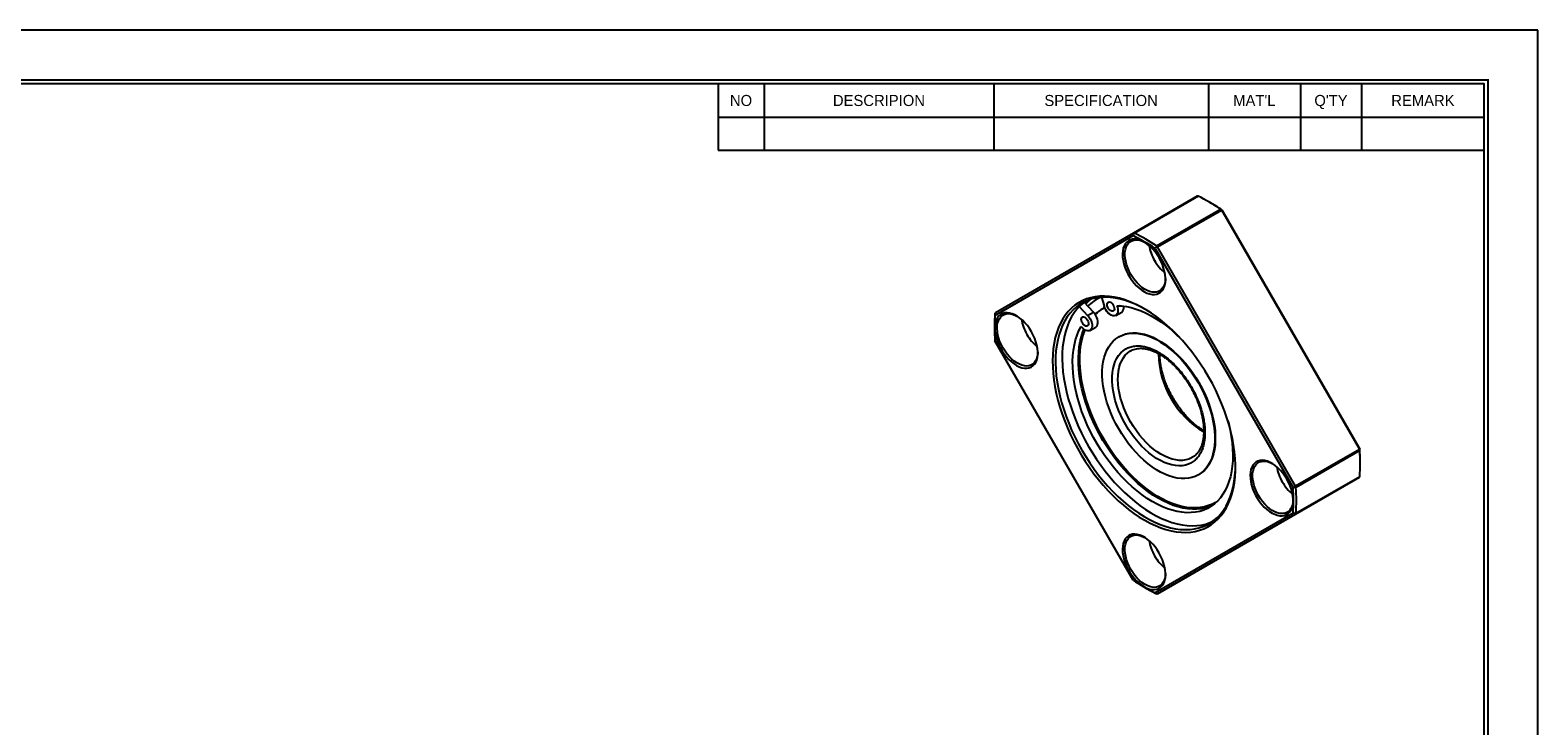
# Model space of a CAD drawing. Header units: millimetres. Extents: x 0 to 554, y 0 to 392.
# Tile 3 of 3: x 187 to 554, y 223 to 392. Entities that reach past the tile are written whole.
import ezdxf
from ezdxf.enums import TextEntityAlignment as Align

# ---------------------------------------------------------------- set-up
doc = ezdxf.new("R2010")
doc.units = ezdxf.units.MM
doc.layers.add('L1', color=7, linetype='CONTINUOUS')
doc.layers.add('OUTLINE', color=7, linetype='CONTINUOUS')

# ---------------------------------------------------------------- blocks, each defined once
blk = doc.blocks.new('표제란')
at = {"layer": 'L1', "color": 0}
for p, q in [((297, 210), (0, 210)), ((297, 0), (297, 210))]:
    blk.add_line(p, q, dxfattribs=at)
at = {"layer": 'L1'}
for p, q in [((190, 203), (190, 194.34)), ((196, 203), (196, 194.34)), ((226, 203), (226, 194.34)), ((254, 203), (254, 194.34)), ((266, 203), (266, 194.34)), ((274, 203), (274, 194.34)), ((190, 198.67), (290, 198.67)), ((190, 194.34), (290, 194.34))]:
    blk.add_line(p, q, dxfattribs=at)
at = {"layer": 'L1', "const_width": 0.25}
blk.add_lwpolyline([(290.5, 6.5), (290.5, 203.5), (10, 203.5), (10, 6.5)], close=True, dxfattribs=at)
at = {"layer": 'L1'}
blk.add_lwpolyline([(290, 7), (290, 203), (10.5, 203), (10.5, 7)], close=True, dxfattribs=at)
for s, p in [('NO', (193, 200.83)), ('DESCRIPION', (211, 200.83)), ('SPECIFICATION', (240, 200.83)), ("MAT'L", (260, 200.83)), ("Q'TY", (270, 200.83)), ('REMARK', (282, 200.83))]:
    blk.add_text(s, height=1.444, dxfattribs=at).set_placement(p, align=Align.MIDDLE_CENTER)
for tag, p in [('필렛', (179.25, 10.9)), ('모따기', (179.25, 8.3))]:
    blk.add_attdef(tag, text='', height=1.15, dxfattribs=at).set_placement(p, align=Align.MIDDLE_LEFT)
at = {"layer": 'OUTLINE', "ltscale": 0.5}
for tag, p, height in [('TITLE', (237.17, 24.41), 2.5), ('도번', (251.18, 15.64), 2.5), ('SCALE', (253.78, 9.55), 1.2), ('DATE', (277.02, 9.51), 1.2)]:
    blk.add_attdef(tag, p, '', height=height, dxfattribs=at)

msp = doc.modelspace()

# ---------------------------------------------------------------- linework, layer by layer
at = {"layer": 'OUTLINE'}
for p, q in [((471.4465, 351.6034), (455.8902, 342.623)), ((471.6704, 351.5926), (456.1141, 342.6122)), ((471.601, 351.6228), (471.4465, 351.6034)), ((474.7389, 349.9365), (474.3854, 350.1407)), ((461.5322, 339.4844), (477.0885, 348.4648)), ((461.7561, 339.2366), (477.3125, 348.2171)), ((477.3125, 348.2171), (477.2436, 348.3654)), ((477.3125, 348.2171), (510.9465, 289.9612)), ((477.416, 348.2768), (511.05, 290.021)), ((422.1526, 322.563), (455.7866, 341.9858)), ((455.8902, 342.623), (422.2561, 323.2001)), ((455.8902, 342.623), (455.9591, 342.5928)), ((461.1526, 338.8881), (494.7866, 280.6323)), ((461.6016, 339.3355), (461.7561, 339.2366)), ((495.3902, 280.9807), (461.7561, 339.2366)), ((448.1101, 326.9718), (448.7293, 324.8879)), ((442.6892, 324.7316), (444.7294, 322.578)), ((446.1436, 323.3944), (443.8823, 325.7815)), ((444.7294, 322.578), (446.1436, 323.3944)), ((451.6124, 322.5611), (453.0267, 323.3775)), ((451.9957, 324.5646), (451.8902, 324.9198)), ((452.5756, 324.8993), (451.9957, 324.5646)), ((422.0536, 319.9302), (422.0536, 319.5219)), ((422.1621, 323.0759), (422.2561, 323.2001)), ((443.1216, 319.8561), (443.3764, 319.5871)), ((445.3028, 318.9174), (446.717, 319.7338)), ((455.7866, 258.1108), (422.1526, 316.3666)), ((452.436, 317.4169), (452.3059, 317.3418)), ((455.1743, 313.9169), (455.2128, 313.9394)), ((470.2116, 287.9579), (470.1539, 287.9251)), ((510.9465, 289.9612), (495.3902, 280.9807)), ((511.0491, 289.6434), (495.4928, 280.6629)), ((511.0405, 289.8274), (510.9465, 289.9612)), ((511.149, 286.4574), (511.149, 286.8656)), ((471.7043, 283.7391), (471.8344, 283.8142)), ((510.9465, 283.1874), (477.3125, 263.7646)), ((495.3902, 274.2069), (510.9465, 283.1874)), ((495.4928, 274.4063), (511.0491, 283.3868)), ((510.9465, 283.1874), (511.0405, 283.3116)), ((495.3985, 280.7975), (495.3902, 280.9807)), ((494.7866, 274.4358), (461.1526, 255.013)), ((461.7561, 254.7841), (495.3902, 274.2069)), ((495.3985, 274.2817), (495.3902, 274.2069)), ((477.3125, 263.7646), (461.7561, 254.7841)), ((458.4637, 256.451), (458.8172, 256.2469)), ((461.7561, 254.7841), (461.6016, 254.7648))]:
    msp.add_line(p, q, dxfattribs=at)
at = {"layer": 'OUTLINE', "flags": 128}
for points in [[(462.1695, 336.5638), (461.6868, 337.3351), (461.1553, 338.0624), (460.5831, 338.7345), (459.9788, 339.3414), (459.3517, 339.8737), (458.7112, 340.3235), (458.0671, 340.6839), (457.429, 340.9495), (456.8068, 341.1161), (456.2097, 341.1814), (455.6469, 341.1443), (455.1269, 341.0054), (454.6575, 340.7668), (454.246, 340.432), (453.8984, 340.0063), (453.6202, 339.4959), (453.4154, 338.9088), (453.2873, 338.2536), (453.2378, 337.5405), (453.2675, 336.7802), (453.3761, 335.9842), (453.562, 335.1647), (453.8222, 334.3339), (454.1528, 333.5045), (454.5489, 332.6892), (455.0045, 331.9002), (455.5125, 331.1495), (456.0654, 330.4484), (456.6548, 329.8077), (457.2716, 329.2371), (457.9066, 328.7451), (458.5502, 328.3392), (459.1925, 328.0256), (459.8238, 327.8091), (460.4347, 327.6929), (461.0157, 327.6788), (461.5582, 327.7669), (462.0538, 327.9561), (462.4951, 328.2433), (462.8753, 328.6243), (463.1888, 329.0932), (463.4308, 329.643), (463.5975, 330.2653), (463.6865, 330.9508), (463.6964, 331.6889), (463.6271, 332.4685), (463.4796, 333.2778), (463.2562, 334.1046), (462.9602, 334.9362), (462.5961, 335.7601), (462.1695, 336.5638)], [(455.2523, 332.5693), (454.8412, 333.345), (454.4918, 334.1404), (454.2096, 334.9428), (453.9991, 335.7397), (453.8635, 336.5185), (453.805, 337.2669), (453.8245, 337.9731), (453.9217, 338.6259), (454.0952, 339.2151), (454.342, 339.7313), (454.6584, 340.1665), (455.0394, 340.5137), (455.479, 340.7675), (455.9701, 340.9239), (456.5051, 340.9805), (457.0756, 340.9362), (457.6725, 340.7919), (458.2865, 340.5497), (458.6136, 340.384)], [(463.7001, 331.573), (463.6801, 331.2078), (463.5828, 330.5549), (463.4094, 329.9658), (463.1625, 329.4495), (462.8461, 329.0143), (462.4651, 328.6671), (462.0256, 328.4133), (461.5345, 328.2569), (460.9994, 328.2004), (460.429, 328.2446), (459.832, 328.389), (459.2181, 328.6311), (458.5968, 328.9672), (457.978, 329.392), (457.3713, 329.8988), (456.7865, 330.4796), (456.2327, 331.1252), (455.7185, 331.8254), (455.2523, 332.5693)], [(474.2196, 307.5947), (473.2681, 309.18), (472.2656, 310.7285), (471.2156, 312.2348), (470.1216, 313.6938), (468.9874, 315.1004), (467.817, 316.4498), (466.6144, 317.7373), (465.3837, 318.9585), (464.1291, 320.1091), (462.8551, 321.1853), (461.5659, 322.1833), (460.2661, 323.0996), (458.96, 323.9311), (457.6523, 324.675), (456.3474, 325.3286), (455.0498, 325.8897), (453.764, 326.3564), (452.4944, 326.7271), (451.2454, 327.0005), (450.0213, 327.1756), (448.8264, 327.2519), (447.6646, 327.2291), (446.5402, 327.1072), (445.4568, 326.8867), (444.4183, 326.5683), (443.4283, 326.1532), (442.4901, 325.6428), (441.6069, 325.0388), (440.782, 324.3433), (440.0179, 323.5587), (439.3175, 322.6877), (438.6831, 321.7334), (438.117, 320.6989), (437.6209, 319.588), (437.1968, 318.4043), (436.846, 317.152), (436.5697, 315.8355), (436.3689, 314.4591), (436.2443, 313.0278), (436.1963, 311.5463), (436.2251, 310.0199), (436.3306, 308.4538), (436.5124, 306.8533), (436.7699, 305.2241), (437.1022, 303.5717), (437.5081, 301.9018), (437.9863, 300.2201), (438.5351, 298.5326), (439.1527, 296.8449), (439.8368, 295.1629), (440.5851, 293.4924), (441.3951, 291.8392), (442.264, 290.2089), (443.1887, 288.6073), (444.1661, 287.0397), (445.1928, 285.5116), (446.2653, 284.0283), (447.3799, 282.5949), (448.5327, 281.2163), (449.7197, 279.8973), (450.9369, 278.6424), (452.1801, 277.456), (453.4449, 276.3421), (454.7271, 275.3046), (456.0221, 274.347), (457.3256, 273.4727), (458.6331, 272.6847), (459.94, 271.9856), (461.2418, 271.378), (462.534, 270.8639), (463.8123, 270.445), (465.0721, 270.1228), (466.3092, 269.8985), (467.5192, 269.7727), (468.6981, 269.746), (469.8417, 269.8184), (470.9461, 269.9896), (472.0074, 270.2592), (473.0221, 270.6261), (473.9867, 271.089), (474.8977, 271.6465), (475.7522, 272.2965), (476.547, 273.0369), (477.2795, 273.865), (477.9472, 274.7781), (478.5478, 275.7729), (479.0791, 276.8461), (479.5394, 277.9939), (479.9271, 279.2124), (480.2407, 280.4974), (480.4794, 281.8444), (480.6421, 283.2489), (480.7285, 284.7059), (480.7381, 286.2105), (480.6709, 287.7574), (480.5272, 289.3414), (480.3075, 290.9569), (480.0125, 292.5984), (479.6432, 294.2603), (479.2009, 295.9368), (478.6872, 297.6221), (478.1038, 299.3105), (477.4526, 300.996), (476.7361, 302.673), (475.9566, 304.3356), (475.1168, 305.978), (474.2196, 307.5947)], [(458.6507, 324.1151), (457.849, 324.5537), (456.5534, 325.1905), (455.2658, 325.7344), (453.9907, 326.1833), (452.7325, 326.5356), (451.4958, 326.7902), (450.2848, 326.9462), (449.1038, 327.0029), (447.9569, 326.9602), (446.8482, 326.8183), (445.7816, 326.5777), (444.7607, 326.2391), (443.7893, 325.8038), (442.8706, 325.2733), (442.008, 324.6495), (441.2045, 323.9345), (440.4629, 323.1309), (439.7857, 322.2416), (439.1754, 321.2695), (438.6341, 320.2182), (438.1638, 319.0913), (437.766, 317.8928), (437.4422, 316.6269), (437.1934, 315.298), (437.0207, 313.9109), (436.9245, 312.4703), (436.9053, 310.9814), (436.963, 309.4493), (437.0975, 307.8795), (437.3083, 306.2775), (437.5947, 304.6489), (437.9557, 302.9994), (438.39, 301.3348), (438.896, 299.6609), (439.4721, 297.9837), (440.1161, 296.309), (440.8258, 294.6428), (441.5987, 292.9907), (442.4321, 291.3588), (443.3232, 289.7527), (444.2686, 288.178), (445.2652, 286.6402), (446.3094, 285.1449), (447.3975, 283.6972), (448.5258, 282.3021), (449.6903, 280.9647), (450.8868, 279.6896), (452.1112, 278.4813), (453.3592, 277.344), (454.6264, 276.2818), (455.9083, 275.2983), (457.2005, 274.397), (458.4983, 273.5811), (459.7973, 272.8534), (461.0929, 272.2165), (462.3805, 271.6727), (463.6556, 271.2238), (464.9138, 270.8715), (466.1505, 270.6169), (467.3615, 270.4609), (468.5425, 270.4042), (469.6894, 270.4468), (470.7981, 270.5888), (471.8648, 270.8294), (472.8856, 271.168), (473.857, 271.6033), (474.7757, 272.1338), (475.6383, 272.7576), (476.4418, 273.4726), (477.1835, 274.2761), (477.8606, 275.1655), (478.4709, 276.1376), (479.0122, 277.1889), (479.4825, 278.3158), (479.8803, 279.5143), (480.2042, 280.7802), (480.4529, 282.109), (480.6256, 283.4962), (480.7218, 284.9368), (480.7428, 285.8463)], [(444.1589, 325.9835), (443.6344, 325.5883), (442.8308, 324.8734), (442.0892, 324.0698), (441.412, 323.1804), (440.8017, 322.2084), (440.2605, 321.1571), (439.7901, 320.0302), (439.3923, 318.8317), (439.0685, 317.5658), (438.8198, 316.2369), (438.647, 314.8497), (438.5508, 313.4092), (438.5316, 311.9202), (438.5893, 310.3882), (438.7238, 308.8184), (438.9347, 307.2164), (439.2211, 305.5877), (439.582, 303.9382), (440.0163, 302.2736), (440.5224, 300.5998), (441.0984, 298.9226), (441.7424, 297.2479), (442.4521, 295.5816), (443.225, 293.9296), (444.0585, 292.2977), (444.9495, 290.6915), (445.8949, 289.1168), (446.8915, 287.5791), (447.9357, 286.0837), (449.0239, 284.636), (450.1522, 283.241), (451.3166, 281.9036), (452.5131, 280.6285), (453.7376, 279.4202), (454.9855, 278.2829), (456.2527, 277.2206), (457.5346, 276.2371), (458.8268, 275.3358), (460.1247, 274.5199), (461.4237, 273.7923), (462.7192, 273.1554), (464.0069, 272.6116), (465.282, 272.1627), (466.5401, 271.8103), (467.7768, 271.5557), (468.9878, 271.3998), (470.1689, 271.343), (471.3157, 271.3857), (472.4244, 271.5276), (473.4911, 271.7683), (474.5119, 272.1069), (475.1137, 272.3624)], [(444.1343, 325.5154), (444.3865, 325.7714), (444.9972, 326.3277)], [(446.717, 319.7338), (446.8113, 319.7972), (447.0207, 320.0281), (447.1621, 320.3407), (447.2294, 320.7214), (447.2198, 321.1536), (447.1335, 321.6184), (446.9744, 322.0954), (446.7494, 322.5639), (446.4684, 323.0033), (446.1436, 323.3944)], [(451.9957, 324.5646), (452.1007, 324.0948), (452.1297, 323.6526), (452.0815, 323.2574), (451.9581, 322.9263), (451.765, 322.6739), (451.5106, 322.5112), (451.206, 322.4453), (450.8646, 322.4791), (450.5012, 322.6111), (450.1318, 322.8355), (449.7725, 323.1426), (449.4389, 323.5189), (449.1457, 323.948), (448.9057, 324.411), (448.7293, 324.8879)], [(450.9875, 325.0871), (451.144, 324.752), (451.231, 324.4146), (451.2409, 324.1049), (451.1727, 323.8504), (451.0325, 323.6737), (450.8328, 323.5905), (450.5913, 323.6083), (450.3295, 323.7253), (450.0706, 323.9314), (449.8377, 324.208), (449.6514, 324.5307), (449.5283, 324.8707), (449.4793, 325.198), (449.5088, 325.4833), (449.6141, 325.7013), (449.786, 325.8327), (450.0091, 325.8658), (450.2636, 325.7976), (450.5269, 325.6342), (450.7756, 325.3902), (450.9875, 325.0871)], [(451.8902, 324.9198), (453.0133, 324.8669), (454.1667, 324.7132), (455.3459, 324.4593), (456.5462, 324.1062), (457.7627, 323.6554), (458.9905, 323.1086), (460.2247, 322.468), (461.4604, 321.7362), (462.6926, 320.9162), (463.9164, 320.0112), (465.1268, 319.0249), (466.3191, 317.9612), (467.3156, 316.9984)], [(431.0568, 318.597), (430.5741, 319.3683), (430.0426, 320.0956), (429.4704, 320.7677), (428.8661, 321.3745), (428.239, 321.9069), (427.5985, 322.3567), (426.9544, 322.7171), (426.3163, 322.9826), (425.6941, 323.1493), (425.097, 323.2146), (424.5342, 323.1775), (424.0142, 323.0386), (423.5448, 322.8), (423.1333, 322.4652), (422.7857, 322.0395), (422.5075, 321.5291), (422.3027, 320.9419), (422.1746, 320.2868), (422.1251, 319.5737), (422.1548, 318.8134), (422.2634, 318.0174), (422.4493, 317.1978), (422.7095, 316.3671), (423.0401, 315.5377), (423.4362, 314.7224), (423.8918, 313.9334), (424.3999, 313.1826), (424.9527, 312.4816), (425.5421, 311.8409), (426.1589, 311.2702), (426.7939, 310.7782), (427.4375, 310.3724), (428.0798, 310.0588), (428.7111, 309.8423), (429.322, 309.7261), (429.903, 309.7119), (430.4455, 309.8001), (430.9411, 309.9893), (431.3824, 310.2765), (431.7627, 310.6575), (432.0761, 311.1264), (432.3181, 311.6762), (432.4848, 312.2985), (432.5738, 312.9839), (432.5837, 313.7221), (432.5144, 314.5017), (432.3669, 315.311), (432.1435, 316.1377), (431.8475, 316.9694), (431.4834, 317.7933), (431.0568, 318.597)], [(424.1396, 314.6024), (423.7285, 315.3782), (423.3791, 316.1735), (423.0969, 316.976), (422.8864, 317.7729), (422.7508, 318.5517), (422.6923, 319.3001), (422.7118, 320.0063), (422.809, 320.6591), (422.9825, 321.2483), (423.2293, 321.7645), (423.5457, 322.1997), (423.9267, 322.5469), (424.3663, 322.8007), (424.8574, 322.9571), (425.3924, 323.0137), (425.9629, 322.9694), (426.5598, 322.8251), (427.1738, 322.5829), (427.5009, 322.4172)], [(478.913, 296.9089), (479.0983, 296.1915), (479.4532, 294.6197), (479.7324, 293.0684), (479.9349, 291.5437), (480.0598, 290.0519), (480.1067, 288.5988), (480.0753, 287.1903), (479.9658, 285.8321), (479.7785, 284.5296), (479.5144, 283.288), (479.1744, 282.1124), (478.7598, 281.0073), (478.2725, 279.9773), (477.7142, 279.0264), (477.0872, 278.1586), (476.3941, 277.3772), (475.6377, 276.6854), (474.8209, 276.086), (473.9471, 275.5814), (473.0197, 275.1736), (472.0425, 274.8642), (471.0193, 274.6545), (469.9543, 274.5453), (468.8518, 274.5371), (467.7162, 274.6299), (466.552, 274.8233), (465.3639, 275.1165), (464.1567, 275.5084), (462.9352, 275.9974), (461.7042, 276.5815), (460.4688, 277.2584), (459.2339, 278.0254), (458.0045, 278.8794), (456.7854, 279.817), (455.5815, 280.8344), (454.3978, 281.9276), (453.2389, 283.0921), (452.1094, 284.3232), (451.014, 285.6162), (449.957, 286.9657), (448.9426, 288.3664), (447.9749, 289.8126), (447.0578, 291.2985), (446.1949, 292.8182), (445.3898, 294.3657), (444.6457, 295.9346), (443.9654, 297.5187), (443.3519, 299.1116), (442.8074, 300.707), (442.3343, 302.2984), (441.9343, 303.8796), (441.6092, 305.4441), (441.3602, 306.9856), (441.1883, 308.498), (441.0941, 309.9752), (441.0782, 311.4114), (441.1405, 312.8007), (441.2808, 314.1375), (441.4985, 315.4165), (441.7928, 316.6327), (442.1624, 317.781), (442.6059, 318.8569), (443.1216, 319.8561), (443.1216, 319.8561)], [(444.6779, 321.4435), (444.8344, 321.1084), (444.9214, 320.771), (444.9312, 320.4612), (444.863, 320.2067), (444.7229, 320.03), (444.5232, 319.9469), (444.2817, 319.9646), (444.0199, 320.0817), (443.761, 320.2877), (443.528, 320.5643), (443.3417, 320.887), (443.2186, 321.2271), (443.1696, 321.5543), (443.1991, 321.8396), (443.3045, 322.0576), (443.4764, 322.189), (443.6994, 322.2221), (443.9539, 322.154), (444.2172, 321.9906), (444.4659, 321.7465), (444.6779, 321.4435)], [(444.7294, 322.578), (445.0542, 322.1869), (445.3352, 321.7475), (445.5602, 321.279), (445.7193, 320.802), (445.8055, 320.3372), (445.8152, 319.905), (445.7479, 319.5243), (445.6064, 319.2117), (445.3971, 318.9808), (445.1291, 318.8418), (444.8139, 318.8007), (444.4656, 318.8594), (444.0992, 319.0152), (443.7308, 319.2614), (443.3764, 319.5871)], [(475.0788, 276.2607), (474.4339, 275.99), (473.4567, 275.6806), (472.4335, 275.4709), (471.3686, 275.3617), (470.2661, 275.3535), (469.1304, 275.4463), (467.9662, 275.6397), (466.7781, 275.9329), (465.5709, 276.3248), (464.3494, 276.8138), (463.1184, 277.3979), (461.883, 278.0748), (460.6481, 278.8418), (459.4187, 279.6958), (458.1996, 280.6334), (456.9957, 281.6508), (455.812, 282.744), (454.6531, 283.9085), (453.5236, 285.1397), (452.4282, 286.4326), (451.3712, 287.7821), (450.3568, 289.1828), (449.3891, 290.629), (448.472, 292.1149), (447.6091, 293.6346), (446.804, 295.1821), (446.0599, 296.751), (445.3796, 298.3351), (444.7661, 299.928), (444.2216, 301.5234), (443.7485, 303.1149), (443.3485, 304.696), (443.0234, 306.2605), (442.7744, 307.802), (442.6025, 309.3144), (442.5084, 310.7917), (442.4924, 312.2278), (442.5547, 313.6171), (442.695, 314.9539), (442.9127, 316.2329), (443.207, 317.4491), (443.5766, 318.5974), (443.8119, 319.1994)], [(448.3551, 292.6579), (447.5169, 294.1733), (446.737, 295.7143), (446.0185, 297.2747), (445.3645, 298.8483), (444.7774, 300.4287), (444.2597, 302.0096), (443.8135, 303.5845), (443.4405, 305.1472), (443.1423, 306.6913), (442.92, 308.2107), (442.7746, 309.6992), (442.7066, 311.1508), (442.7163, 312.5597), (442.8037, 313.9201), (442.9684, 315.2267), (443.2097, 316.4742), (443.5268, 317.6575), (443.9182, 318.7719), (444.0332, 319.0527)], [(448.4852, 292.733), (447.647, 294.2484), (446.8671, 295.7894), (446.1486, 297.3498), (445.4946, 298.9234), (444.9075, 300.5038), (444.3898, 302.0847), (443.9436, 303.6596), (443.5706, 305.2223), (443.2724, 306.7664), (443.0501, 308.2858), (442.9047, 309.7743), (442.8367, 311.2259), (442.8464, 312.6348), (442.9338, 313.9952), (443.0985, 315.3018), (443.3399, 316.5493), (443.6569, 317.7326), (444.0483, 318.847), (444.1132, 319.0076)], [(452.3051, 294.9389), (451.6074, 296.2101), (450.9678, 297.5055), (450.3899, 298.8179), (449.8769, 300.1399), (449.4318, 301.4642), (449.0571, 302.7833), (448.7547, 304.0898), (448.5264, 305.3765), (448.3735, 306.6362), (448.2968, 307.8618), (448.2968, 309.0464), (448.3735, 310.1834), (448.5264, 311.2666), (448.7547, 312.2897), (449.0571, 313.2471), (449.4318, 314.1335), (449.8769, 314.9438), (450.3899, 315.6737), (450.9678, 316.3188), (451.6074, 316.8758), (452.3051, 317.3413), (453.0571, 317.713), (453.8592, 317.9885), (454.7068, 318.1666), (455.5952, 318.246), (456.5195, 318.2264), (457.4744, 318.1079), (458.4547, 317.8912), (459.4548, 317.5774), (460.4692, 317.1684), (461.4922, 316.6664), (462.5181, 316.0742), (463.541, 315.3951), (464.5554, 314.6329), (465.5556, 313.7919), (466.5358, 312.8769), (467.4908, 311.8928), (468.4151, 310.8452), (469.3035, 309.7401), (470.1511, 308.5834), (470.9531, 307.3818), (471.7051, 306.142), (472.4029, 304.8708), (473.0425, 303.5754), (473.6204, 302.263), (474.1333, 300.9409), (474.5784, 299.6167), (474.9532, 298.2976), (475.2556, 296.9911), (475.4838, 295.7044), (475.6367, 294.4447), (475.7134, 293.2191), (475.7134, 292.0345), (475.6367, 290.8975), (475.4838, 289.8143), (475.2556, 288.7912), (474.9532, 287.8338), (474.5784, 286.9474), (474.1333, 286.137), (473.6204, 285.4072), (473.0425, 284.7621), (472.4029, 284.2051), (471.7051, 283.7396), (470.9531, 283.3679), (470.1511, 283.0923), (469.3035, 282.9143), (468.4151, 282.8349), (467.4908, 282.8545), (466.5358, 282.973), (465.5556, 283.1897), (464.5554, 283.5035), (463.541, 283.9125), (462.5181, 284.4145), (461.4922, 285.0067), (460.4692, 285.6858), (459.4548, 286.448), (458.4547, 287.2889), (457.4744, 288.204), (456.5195, 289.1881), (455.5952, 290.2356), (454.7068, 291.3408), (453.8592, 292.4975), (453.0571, 293.6991), (452.3051, 294.9389)], [(452.436, 317.4169), (453.1872, 317.7881), (453.9893, 318.0637), (454.8369, 318.2417), (455.7253, 318.3211), (456.6496, 318.3015), (457.6045, 318.183), (458.5848, 317.9663), (459.5849, 317.6525), (460.5993, 317.2435), (461.6223, 316.7415), (462.6482, 316.1493), (463.6711, 315.4702), (464.6855, 314.708), (465.6857, 313.8671), (466.666, 312.952), (467.6209, 311.9679), (468.5452, 310.9204), (469.4336, 309.8152), (470.2812, 308.6585), (471.0832, 307.4569), (471.8352, 306.2171), (472.533, 304.9459), (473.1726, 303.6505), (473.7505, 302.3381), (474.2634, 301.0161), (474.7085, 299.6918), (475.0833, 298.3727), (475.3857, 297.0662), (475.614, 295.7795), (475.7668, 294.5198), (475.8435, 293.2942), (475.8435, 292.1096), (475.7668, 290.9726), (475.614, 289.8895), (475.3857, 288.8663), (475.0833, 287.9089), (474.7085, 287.0225), (474.2634, 286.2122), (473.7505, 285.4824), (473.1726, 284.8372), (472.533, 284.2802), (471.8352, 283.8147), (471.8344, 283.8142)], [(432.5874, 313.6062), (432.5674, 313.241), (432.4701, 312.5881), (432.2967, 311.9989), (432.0498, 311.4827), (431.7334, 311.0475), (431.3524, 310.7003), (430.9129, 310.4465), (430.4218, 310.2901), (429.8867, 310.2336), (429.3163, 310.2778), (428.7193, 310.4221), (428.1054, 310.6643), (427.4841, 311.0004), (426.8653, 311.4252), (426.2587, 311.932), (425.6738, 312.5127), (425.12, 313.1583), (424.6059, 313.8586), (424.1396, 314.6024)], [(470.0051, 286.684), (469.3172, 286.3499), (468.5793, 286.1126), (467.7964, 285.9739), (466.9741, 285.9348), (466.1177, 285.9954), (465.2333, 286.1553), (464.3269, 286.4135), (463.4045, 286.7683), (462.4727, 287.2171), (461.5376, 287.7569), (460.6057, 288.384), (459.6834, 289.0942), (458.7769, 289.8825), (457.8925, 290.7437), (457.0362, 291.6718), (456.2138, 292.6605), (455.431, 293.703), (454.6931, 294.7922), (454.0051, 295.9206), (453.3718, 297.0807), (452.7975, 298.2643), (452.286, 299.4636), (451.841, 300.6701), (451.4654, 301.8758), (451.1618, 303.0724), (450.9322, 304.2516), (450.7783, 305.4056), (450.7011, 306.5262), (450.7011, 307.606), (450.7783, 308.6376), (450.9322, 309.6138), (451.1618, 310.528), (451.4654, 311.374), (451.841, 312.146), (452.286, 312.8388), (452.7975, 313.4475), (453.3718, 313.968), (454.0051, 314.3969)], [(455.2122, 296.6176), (454.5953, 297.7503), (454.0384, 298.9068), (453.5457, 300.0783), (453.1209, 301.2563), (452.7671, 302.432), (452.487, 303.5967), (452.2825, 304.7419), (452.1553, 305.8589), (452.1062, 306.9396), (452.1357, 307.9759), (452.2435, 308.9602), (452.4287, 309.8852), (452.6901, 310.744), (453.0257, 311.5303), (453.433, 312.2383), (453.909, 312.8627), (454.4502, 313.3988), (455.0526, 313.8428), (455.1743, 313.9169)], [(470.1539, 287.9251), (470.0491, 287.8681), (469.3635, 287.5683), (468.6286, 287.3676), (467.85, 287.2674), (467.0333, 287.2685), (466.1846, 287.3709), (465.3102, 287.5739), (464.4165, 287.8758), (463.5103, 288.2746), (462.5981, 288.7671), (461.6868, 289.3499), (460.7831, 290.0185), (459.8936, 290.7681), (459.025, 291.593), (458.1838, 292.4872), (457.376, 293.444), (456.6078, 294.4564), (455.8847, 295.5169), (455.2122, 296.6176)], [(476.3823, 277.3652), (475.87, 277.026), (474.9902, 276.5497), (474.0581, 276.1699), (473.0775, 275.8883), (472.0522, 275.706), (470.9866, 275.6237), (469.8847, 275.6417), (468.7512, 275.76), (467.5905, 275.978), (466.4072, 276.2949), (465.2063, 276.7095), (463.9925, 277.2201), (462.7706, 277.8245), (461.5457, 278.5204), (460.3227, 279.305), (459.1064, 280.1751), (457.9018, 281.1271), (456.7137, 282.1574), (455.5469, 283.2617), (454.4061, 284.4355), (453.2959, 285.6742), (452.2208, 286.9728), (451.1851, 288.326), (450.1929, 289.7284), (449.2483, 291.1743), (448.3551, 292.6579)], [(475.7189, 276.9351), (475.1203, 276.6248), (474.1882, 276.2451), (473.2076, 275.9635), (472.1823, 275.7811), (471.1167, 275.6988), (470.0149, 275.7168), (468.8813, 275.8351), (467.7206, 276.0531), (466.5374, 276.3701), (465.3364, 276.7846), (464.1226, 277.2952), (462.9008, 277.8996), (461.6758, 278.5955), (460.4528, 279.3801), (459.2365, 280.2502), (458.0319, 281.2022), (456.8438, 282.2325), (455.677, 283.3368), (454.5362, 284.5106), (453.426, 285.7493), (452.3509, 287.0479), (451.3152, 288.4011), (450.323, 289.8035), (449.3784, 291.2494), (448.4852, 292.733)], [(493.2822, 282.675), (492.7995, 283.4464), (492.268, 284.1736), (491.6958, 284.8457), (491.0915, 285.4526), (490.4644, 285.9849), (489.8239, 286.4347), (489.1798, 286.7951), (488.5417, 287.0607), (487.9195, 287.2274), (487.3224, 287.2927), (486.7596, 287.2556), (486.2396, 287.1166), (485.7702, 286.878), (485.3587, 286.5433), (485.0111, 286.1175), (484.7329, 285.6072), (484.5281, 285.02), (484.4, 284.3649), (484.3505, 283.6518), (484.3802, 282.8914), (484.4888, 282.0955), (484.6747, 281.2759), (484.9349, 280.4451), (485.2655, 279.6158), (485.6616, 278.8004), (486.1172, 278.0114), (486.6252, 277.2607), (487.1781, 276.5597), (487.7675, 275.919), (488.3843, 275.3483), (489.0193, 274.8563), (489.6629, 274.4504), (490.3052, 274.1369), (490.9365, 273.9203), (491.5474, 273.8041), (492.1284, 273.79), (492.6709, 273.8782), (493.1665, 274.0673), (493.6078, 274.3545), (493.988, 274.7355), (494.3015, 275.2044), (494.5435, 275.7542), (494.7102, 276.3766), (494.7992, 277.062), (494.8091, 277.8001), (494.7398, 278.5797), (494.5923, 279.389), (494.3689, 280.2158), (494.0729, 281.0474), (493.7088, 281.8713), (493.2822, 282.675)], [(486.365, 278.6805), (485.9539, 279.4562), (485.6045, 280.2516), (485.3223, 281.0541), (485.1118, 281.851), (484.9762, 282.6297), (484.9177, 283.3781), (484.9372, 284.0843), (485.0344, 284.7371), (485.2079, 285.3263), (485.4547, 285.8425), (485.7711, 286.2777), (486.1521, 286.625), (486.5917, 286.8788), (487.0828, 287.0352), (487.6178, 287.0917), (488.1883, 287.0474), (488.7852, 286.9031), (489.3992, 286.661), (489.7263, 286.4953)], [(494.8128, 277.6842), (494.7928, 277.319), (494.6955, 276.6662), (494.5221, 276.077), (494.2752, 275.5607), (493.9588, 275.1256), (493.5778, 274.7783), (493.1383, 274.5245), (492.6472, 274.3681), (492.1121, 274.3116), (491.5417, 274.3559), (490.9447, 274.5002), (490.3308, 274.7423), (489.7095, 275.0784), (489.0907, 275.5032), (488.484, 276.01), (487.8992, 276.5908), (487.3454, 277.2364), (486.8312, 277.9366), (486.365, 278.6805)], [(462.1695, 264.7082), (461.6868, 265.4795), (461.1553, 266.2068), (460.5831, 266.8789), (459.9788, 267.4858), (459.3517, 268.0181), (458.7112, 268.4679), (458.0671, 268.8283), (457.429, 269.0939), (456.8068, 269.2606), (456.2097, 269.3258), (455.6469, 269.2888), (455.1269, 269.1498), (454.6575, 268.9112), (454.246, 268.5765), (453.8984, 268.1507), (453.6202, 267.6403), (453.4154, 267.0532), (453.2873, 266.3981), (453.2378, 265.6849), (453.2675, 264.9246), (453.3761, 264.1286), (453.562, 263.3091), (453.8222, 262.4783), (454.1528, 261.649), (454.5489, 260.8336), (455.0045, 260.0446), (455.5125, 259.2939), (456.0654, 258.5929), (456.6548, 257.9522), (457.2716, 257.3815), (457.9066, 256.8895), (458.5502, 256.4836), (459.1925, 256.17), (459.8238, 255.9535), (460.4347, 255.8373), (461.0157, 255.8232), (461.5582, 255.9113), (462.0538, 256.1005), (462.4951, 256.3877), (462.8753, 256.7687), (463.1888, 257.2376), (463.4308, 257.7874), (463.5975, 258.4098), (463.6865, 259.0952), (463.6964, 259.8333), (463.6271, 260.6129), (463.4796, 261.4222), (463.2562, 262.249), (462.9602, 263.0806), (462.5961, 263.9045), (462.1695, 264.7082)], [(455.2523, 260.7137), (454.8412, 261.4894), (454.4918, 262.2848), (454.2096, 263.0872), (453.9991, 263.8841), (453.8635, 264.6629), (453.805, 265.4113), (453.8245, 266.1175), (453.9217, 266.7703), (454.0952, 267.3595), (454.342, 267.8757), (454.6584, 268.3109), (455.0394, 268.6581), (455.479, 268.912), (455.9701, 269.0684), (456.5051, 269.1249), (457.0756, 269.0806), (457.6725, 268.9363), (458.2865, 268.6942), (458.6136, 268.5284)], [(463.7001, 259.7174), (463.6801, 259.3522), (463.5828, 258.6994), (463.4094, 258.1102), (463.1625, 257.5939), (462.8461, 257.1588), (462.4651, 256.8115), (462.0256, 256.5577), (461.5345, 256.4013), (460.9994, 256.3448), (460.429, 256.389), (459.832, 256.5334), (459.2181, 256.7755), (458.5968, 257.1116), (457.978, 257.5364), (457.3713, 258.0432), (456.7865, 258.624), (456.2327, 259.2696), (455.7185, 259.9698), (455.2523, 260.7137)]]:
    msp.add_lwpolyline(points, dxfattribs=at)
at = {"layer": 'OUTLINE'}
for centre, radius, start, end in [((449.9384, 307.6909), 48.9862, 56.341564, 63.663813), ((449.0854, 305.5695), 51.2498, 56.440971, 59.962978), ((434.2635, 298.5062), 48.5151, 56.341529, 63.663848), ((434.3821, 298.7105), 48.9861, 56.341558, 63.663814), ((470.3904, 341.4311), 10.8462, 189.78368, 210.559005), ((470.5676, 341.3075), 10.9377, 209.529273, 230.122978), ((452.089, 317.7211), 10.1623, 114.754815, 135.788021), ((452.9664, 316.2014), 9.2175, 116.300175, 133.875004), ((453.1443, 316.2147), 9.2954, 120.53647, 134.765107), ((452.1406, 324.4917), 1.4235, 308.49603, 12.934597), ((468.3938, 319.959), 46.3402, 176.236398, 180.035594), ((470.5805, 319.4648), 48.5269, 176.339435, 183.660565), ((439.2777, 323.4643), 10.8462, 189.78368, 210.559005), ((439.4549, 323.3406), 10.9377, 209.529273, 230.122978), ((484.6522, 313.6147), 22.642, 180.913434, 239.101766), ((462.151, 286.5151), 48.9981, 356.33947, 3.660528), ((460.2443, 286.8482), 50.9047, 0.019607, 3.573469), ((501.5031, 287.5423), 10.8462, 189.78368, 210.559005), ((501.6803, 287.4187), 10.9377, 209.529273, 230.122978), ((446.3587, 277.5341), 48.5269, 356.339435, 3.660565), ((446.5947, 277.5346), 48.998, 356.339463, 3.660531), ((470.3904, 269.5755), 10.8462, 189.78368, 210.559005), ((470.5676, 269.4519), 10.9377, 209.529273, 230.122978), ((482.6757, 298.4926), 48.5151, 236.341528, 243.663848), ((482.1416, 296.5971), 46.6065, 239.969992, 243.755635)]:
    msp.add_arc(centre, radius, start, end, dxfattribs=at)
for points in [[(471.6704, 351.5926), (471.6474, 351.6027), (471.6242, 351.6127), (471.601, 351.6228)], [(477.2436, 348.3654), (477.1919, 348.3986), (477.1402, 348.4317), (477.0885, 348.4648)], [(477.416, 348.2768), (477.3585, 348.3064), (477.301, 348.336), (477.2436, 348.3654)], [(455.9591, 342.5928), (455.9016, 342.3905), (455.8441, 342.1882), (455.7866, 341.9858)], [(455.9591, 342.5928), (456.0107, 342.5993), (456.0624, 342.6057), (456.1141, 342.6122)], [(461.6016, 339.3355), (461.4518, 339.1865), (461.3022, 339.0373), (461.1526, 338.8881)], [(461.5322, 339.4844), (461.5553, 339.4347), (461.5784, 339.3851), (461.6016, 339.3355)], [(422.1621, 323.0759), (422.1589, 322.9049), (422.1557, 322.7339), (422.1526, 322.563)], [(422.1535, 323.0007), (422.1563, 323.0258), (422.1592, 323.0508), (422.1621, 323.0759)], [(511.0405, 289.8274), (511.0437, 289.8918), (511.0469, 289.9563), (511.05, 290.021)], [(511.0491, 289.6434), (511.0463, 289.7047), (511.0434, 289.766), (511.0405, 289.8274)], [(511.0405, 283.3116), (511.0434, 283.3367), (511.0463, 283.3618), (511.0491, 283.3868)], [(494.7866, 280.6323), (494.9906, 280.6872), (495.1946, 280.7423), (495.3985, 280.7975)], [(495.3985, 280.7975), (495.4299, 280.7526), (495.4613, 280.7077), (495.4928, 280.6629)], [(495.3985, 274.2817), (495.1946, 274.3331), (494.9906, 274.3845), (494.7866, 274.4358)], [(495.4928, 274.4063), (495.4613, 274.3648), (495.4299, 274.3232), (495.3985, 274.2817)], [(461.6016, 254.7648), (461.4518, 254.8475), (461.3022, 254.9303), (461.1526, 255.013)], [(461.6016, 254.7648), (461.5784, 254.7748), (461.5553, 254.7849), (461.5322, 254.7949)]]:
    msp.add_open_spline(points, degree=3, dxfattribs=at)
for points, knots in [([(445.3092, 326.3915), (445.1579, 326.2577), (444.797, 325.9386), (444.4763, 325.5668), (444.2902, 325.3509)], [0, 0, 0, 0, 0.41942975, 1, 1, 1, 1]), ([(454.0051, 314.3969), (454.3419, 314.5648), (455.0256, 314.9057), (456.2077, 315.1449), (457.4038, 315.1642), (458.5758, 314.9937), (459.6905, 314.688), (460.8376, 314.2331), (462.0049, 313.6283), (463.1724, 312.8852), (464.3192, 312.016), (465.4342, 311.0345), (466.606, 309.8521), (467.8022, 308.4517), (468.9844, 306.8479), (469.6683, 305.7172), (470.0051, 305.1603)], [0, 0, 0, 0, 0.07763991, 0.15764842, 0.23995123, 0.30425775, 0.36860682, 0.43428176, 0.49999996, 0.56567495, 0.63139311, 0.6956984, 0.76004869, 0.84231204, 0.92233163, 1, 1, 1, 1]), ([(455.1828, 313.9145), (455.3421, 314.0036), (455.6907, 314.1986), (456.286, 314.3968), (456.9534, 314.5278), (457.659, 314.5692), (458.3956, 314.5248), (459.1591, 314.3952), (459.9459, 314.1817), (460.7519, 313.8852), (461.5727, 313.5066), (462.4031, 313.0477), (463.2376, 312.5107), (464.0704, 311.8984), (464.8959, 311.2142), (465.7083, 310.4623), (466.5017, 309.6472), (467.2706, 308.7742), (468.0097, 307.8489), (468.7137, 306.8774), (469.3778, 305.8661), (469.9975, 304.8217), (470.5684, 303.7513), (471.0869, 302.6622), (471.5494, 301.5618), (471.953, 300.4575), (472.2953, 299.357), (472.5741, 298.2679), (472.7881, 297.1976), (472.9363, 296.1536), (473.0184, 295.143), (473.0348, 294.1729), (472.9861, 293.2497), (472.874, 292.3796), (472.7004, 291.5678), (472.4678, 290.8191), (472.1787, 290.137), (471.8353, 289.5242), (471.4396, 288.9809), (470.9893, 288.5128), (470.5628, 288.1616), (470.2666, 288), (470.1558, 287.9396)], [0, 0, 0, 0, 0.0228201, 0.04992643, 0.07671096, 0.10299804, 0.12880953, 0.15425981, 0.17947255, 0.20454763, 0.22955593, 0.25454377, 0.27953298, 0.30454123, 0.32957809, 0.35464688, 0.379747, 0.40487547, 0.43002793, 0.45519926, 0.48038391, 0.50557615, 0.53077011, 0.55595844, 0.58113468, 0.6062929, 0.63142725, 0.65653212, 0.68160243, 0.70663415, 0.7316251, 0.75657627, 0.78149379, 0.80639185, 0.83128972, 0.85622162, 0.88124594, 0.90644711, 0.93193582, 0.95783516, 0.98423685, 1, 1, 1, 1]), ([(473.0181, 294.5247), (472.7866, 294.6636), (472.2775, 294.9692), (471.4894, 295.5339), (470.6613, 296.1963), (469.8446, 296.9299), (469.0452, 297.7274), (468.2688, 298.5846), (467.5207, 299.4956), (466.8062, 300.4547), (466.12, 301.4706), (465.5791, 302.3581), (465.0705, 303.2638), (464.6026, 304.169), (464.0997, 305.262), (463.6537, 306.3643), (463.2673, 307.4682), (462.9428, 308.5663), (462.6826, 309.6507), (462.4863, 310.7149), (462.3603, 311.7478), (462.3003, 312.5419), (462.3047, 312.9741), (462.3059, 313.0888)], [0, 0, 0, 0, 0.042005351, 0.092396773, 0.142841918, 0.19335049, 0.243923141, 0.294554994, 0.345237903, 0.395961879, 0.44671594, 0.499809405, 0.526353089, 0.577120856, 0.627883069, 0.678617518, 0.729312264, 0.779955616, 0.830536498, 0.881045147, 0.931474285, 0.981821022, 1, 1, 1, 1]), ([(470.0051, 305.1603), (470.3189, 304.5902), (470.956, 303.4329), (471.7541, 301.6072), (472.3687, 299.8712), (472.807, 298.2648), (473.0995, 296.8086), (473.2789, 295.3805), (473.3388, 293.998), (473.279, 292.6842), (473.0996, 291.4635), (472.807, 290.3448), (472.3689, 289.2446), (471.7542, 288.2181), (470.9562, 287.3136), (470.319, 286.8918), (470.0051, 286.684)], [0, 0, 0, 0, 0.07764769, 0.15764718, 0.23995117, 0.30425724, 0.36860675, 0.43428169, 0.4999999, 0.56567489, 0.63139304, 0.69569879, 0.76004863, 0.84231315, 0.92234094, 1, 1, 1, 1])]:
    msp.add_open_spline(points, degree=3, knots=knots, dxfattribs=at)

# ---------------------------------------------------------------- block references
at = {"layer": 'OUTLINE', "xscale": 1.86675693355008, "yscale": 1.86675693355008, "zscale": 1.86675693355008}
msp.add_blockref('표제란', (0, 0), dxfattribs=at)

doc.saveas('drawing.dxf')
